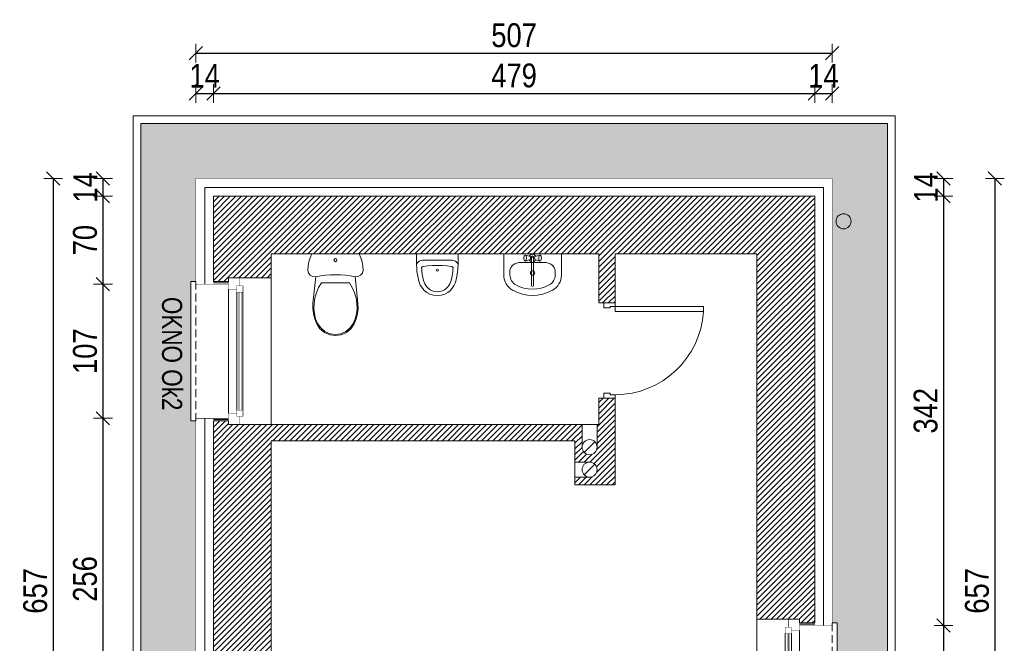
# Model space of a CAD drawing. Header units: millimetres. Extents: x 18880 to 99371, y -5529 to 27899.
# Tile 3 of 158: x 29891 to 30676, y -4319 to -3822. Entities that reach past the tile are written whole.
import ezdxf

# ---------------------------------------------------------------- set-up
doc = ezdxf.new("R2010")
doc.units = ezdxf.units.MM
doc.set_wipeout_variables(frame=1)
doc.linetypes.add('DASHED', pattern=[19.05, 12.7, -6.35])
for name, color, linetype, lineweight in [('AA_HATCH', 252, 'Continuous', 0), ('AA_IZOLACJA', 251, 'Continuous', 0), ('AA_OPIS', 2, 'Continuous', 0), ('AA_WIDOK', 254, 'Continuous', 0), ('AP wymiary', 40, 'Continuous', 0), ('Drzwi ArchiCAD_Nr_Pióra__1', 7, 'Continuous', 13), ('Drzwi ArchiCAD_Nr_Pióra__23', 4, 'Continuous', 20), ('Drzwi ArchiCAD_Nr_Pióra__3', 4, 'Continuous', 18), ('inwentaryzacja_wyposazenie_sanitarne_Nr_pióra__1', 7, 'Continuous', 13), ('K_SCIANY', 90, 'Continuous', 20), ('Konstrukcja - Słupy_Nr_Pióra__1', 7, 'Continuous', 13)]:
    doc.layers.add(name, color=color, linetype=linetype, lineweight=lineweight)
for name, color, linetype in [('Drzwi ArchiCAD', 7, 'Continuous'), ('inwentaryzacja_wyposazenie_sanitarne', 7, 'Continuous'), ('Konstrukcja - Słupy', 7, 'Continuous')]:
    doc.layers.add(name, color=color, linetype=linetype)
doc.styles.add('1', font='ARIALN.TTF')
doc.styles.add('ARIAL', font='arial.ttf')
doc.linetypes.add('STYROPIAN', pattern='A,0.000141,[1,styropian.shx,S=1,R=0,X=0,Y=0],-14.102004', length=14.102145)
doc.dimstyles.new('1_50', dxfattribs={"dimscale": 10, "dimtxt": 1.9, "dimasz": 0.005, "dimexe": 0, "dimexo": 0, "dimgap": 0.45, "dimtad": 1, "dimdec": 4, "dimrnd": 0.5, "dimdsep": 46, "dimtxsty": '1', "dimblk1": 'DIM01', "dimblk2": 'DIM01', "dimsah": 1, "dimcen": 2, "dimdle": 25, "dimse1": 1, "dimse2": 1, "dimclrd": 1, "dimclrt": 2, "dimadec": 0, "dimazin": 0, "dimtfac": 0.66665, "dimtdec": 4, "dimtix": 1, "dimtmove": 0, "dimatfit": 3, "dimldrblk": 'DIM01', "dimfxl": 0, "dimtolj": 1, "dimtzin": 0, "dimarcsym": 0})

# ---------------------------------------------------------------- blocks, each defined once
blk = doc.blocks.new('D1 Drzwi proste 12_132')
at = {"layer": 'Drzwi ArchiCAD_Nr_Pióra__1', "linetype": 'Continuous'}
for p, q in [((-380, 0), (-380, -90)), ((380, 0), (380, -90))]:
    blk.add_line(p, q, dxfattribs=at)
at = {"layer": 'Drzwi ArchiCAD_Nr_Pióra__23', "linetype": 'Continuous'}
for p, q in [((-352, 0), (-380, 0)), ((-380, 0), (-380, -90)), ((-352, -40), (-352, 0)), ((380, 0), (352, 0)), ((352, 0), (352, -40)), ((380, -90), (380, 0)), ((-340, -40), (-352, -40)), ((-340, -90), (-340, -40)), ((352, -40), (340, -40)), ((340, -40), (340, -90)), ((-380, -90), (-340, -90)), ((340, -90), (380, -90))]:
    blk.add_line(p, q, dxfattribs=at)
at = {"layer": 'Drzwi ArchiCAD_Nr_Pióra__3', "linetype": 'Continuous'}
for p, q in [((352, 704), (312, 704)), ((312, 704), (312, 0)), ((352, 0), (352, 704)), ((312, 0), (352, 0))]:
    blk.add_line(p, q, dxfattribs=at)
blk.add_arc((352, 0), 704, 93.2572, 180, dxfattribs=at)
blk = doc.blocks.new('Słup_283_2', base_point=(198783.9, -87777.3))
at = {"layer": 'Konstrukcja - Słupy_Nr_Pióra__1', "linetype": 'Continuous'}
blk.add_line((198741.4, -87819.7), (198826.3, -87734.8), dxfattribs=at)
blk.add_circle((198783.9, -87777.3), 60, dxfattribs=at)
blk = doc.blocks.new('Słup_284_2', base_point=(198783.9, -87598.5))
at = {"layer": 'Konstrukcja - Słupy_Nr_Pióra__1', "linetype": 'Continuous'}
blk.add_line((198741.4, -87640.9), (198826.3, -87556), dxfattribs=at)
blk.add_circle((198783.9, -87598.5), 60, dxfattribs=at)
blk = doc.blocks.new('WC DP 12_8')
at = {"layer": 'inwentaryzacja_wyposazenie_sanitarne_Nr_pióra__1', "linetype": 'Continuous'}
for p, q in [((31.1, 650), (17.6, 619.2)), ((408.9, 650), (31.1, 650)), ((422.4, 619.2), (408.9, 650)), ((2, 554), (0, 520.5)), ((7.9, 587.1), (2, 554)), ((17.6, 619.2), (7.9, 587.1)), ((432.1, 587.1), (422.4, 619.2)), ((438, 554), (432.1, 587.1)), ((440, 520.5), (438, 554)), ((0, 520.5), (5.1, 497.8)), ((5.1, 497.8), (19.5, 479.5)), ((19.5, 479.5), (40.4, 469.1)), ((399.6, 469.1), (420.5, 479.5)), ((420.5, 479.5), (434.9, 497.8)), ((434.9, 497.8), (440, 520.5)), ((40.4, 469.1), (63.7, 468.6)), ((63.7, 468.6), (41, 257)), ((107.5, 419.3), (85.7, 381.4)), ((332.5, 419.3), (107.5, 419.3)), ((354.3, 381.4), (332.5, 419.3)), ((376.3, 468.6), (399.6, 469.1)), ((399, 257), (376.3, 468.6)), ((68.5, 341.2), (56.2, 299.2)), ((85.7, 381.4), (68.5, 341.2)), ((371.5, 341.2), (354.3, 381.4)), ((383.8, 299.2), (371.5, 341.2)), ((41, 257), (39.4, 214.7)), ((49, 256.1), (47.5, 215)), ((56.2, 299.2), (49, 256.1)), ((391, 256.1), (383.8, 299.2)), ((392.5, 215), (391, 256.1)), ((400.6, 214.7), (399, 257)), ((39.4, 214.7), (43.9, 172.6)), ((43.9, 172.6), (54.3, 131.6)), ((47.5, 215), (51.9, 174)), ((51.9, 174), (62, 134.1)), ((378, 134.1), (388.1, 174)), ((385.7, 131.6), (396.1, 172.6)), ((388.1, 174), (392.5, 215)), ((396.1, 172.6), (400.6, 214.7)), ((54.3, 131.6), (70.5, 92.4)), ((62, 134.1), (77.7, 96)), ((70.5, 92.4), (96.5, 54.4)), ((77.7, 96), (102.5, 59.8)), ((337.5, 59.8), (362.3, 96)), ((343.5, 54.4), (369.5, 92.4)), ((362.3, 96), (378, 134.1)), ((369.5, 92.4), (385.7, 131.6)), ((96.5, 54.4), (132, 25)), ((102.5, 59.8), (136.3, 31.8)), ((132, 25), (174.3, 6.4)), ((136.3, 31.8), (176.5, 14.1)), ((174.3, 6.4), (220, 0)), ((176.5, 14.1), (220, 8)), ((220, 8), (263.5, 14.1)), ((220, 0), (265.7, 6.4)), ((263.5, 14.1), (303.7, 31.8)), ((265.7, 6.4), (308, 25)), ((303.7, 31.8), (337.5, 59.8)), ((308, 25), (343.5, 54.4))]:
    blk.add_line(p, q, dxfattribs=at)
blk.add_ellipse((220, 600.3), major_axis=(12.2, 0), ratio=0.9963, dxfattribs=at)
blk.add_ellipse((220, -297.8), major_axis=(785, 0), ratio=0.9963, start_param=1.370375, end_param=1.771221, dxfattribs=at)
blk = doc.blocks.new('Umywalka 01 12_18')
at = {"layer": 'inwentaryzacja_wyposazenie_sanitarne_Nr_pióra__1', "linetype": 'Continuous'}
for p, q in [((-230, 0), (-230, -168)), ((230, 0), (-230, 0)), ((230, 0), (230, -168)), ((-91.1, -67.7), (-91.1, -67.7)), ((91.1, -67.7), (-91.1, -67.7)), ((-69.1, -22.7), (-70, -29.2)), ((-70, -29.2), (-70, -36.2)), ((-70, -36.2), (-69.1, -42.7)), ((-67.6, -17.4), (-69.1, -22.7)), ((-69.1, -42.7), (-67.6, -48)), ((-65.6, -13.9), (-67.6, -17.4)), ((-67.6, -48), (-65.6, -51.5)), ((-60.4, -10.1), (-65.6, -13.9)), ((-60.4, -55.3), (-65.6, -51.5)), ((-57.6, -8.7), (-60.4, -10.1)), ((-60.4, -55.3), (-57.6, -56.7)), ((-54.8, -10.1), (-57.6, -8.7)), ((-20.1, -20.7), (-57.6, -8.7)), ((-20.1, -44.7), (-57.6, -56.7)), ((-57.6, -56.7), (-54.8, -55.3)), ((-52.3, -14.3), (-54.8, -10.1)), ((-54.8, -55.3), (-52.3, -51.1)), ((-50.5, -20.7), (-52.3, -14.3)), ((-52.3, -51.1), (-50.5, -44.7)), ((-49.5, -28.5), (-50.5, -20.7)), ((-50.5, -44.7), (-49.5, -36.9)), ((-49.5, -36.9), (-49.5, -28.5)), ((-7.9, -31.3), (-7.9, -251.6)), ((7.9, -251.6), (7.9, -31.3)), ((20.1, -20.7), (57.6, -8.7)), ((20.1, -44.7), (57.6, -56.7)), ((50.5, -20.7), (49.5, -28.5)), ((49.5, -28.5), (49.5, -36.9)), ((49.5, -36.9), (50.5, -44.7)), ((52.3, -14.3), (50.5, -20.7)), ((50.5, -44.7), (52.3, -51.1)), ((54.8, -10.1), (52.3, -14.3)), ((52.3, -51.1), (54.8, -55.3)), ((57.6, -8.7), (54.8, -10.1)), ((54.8, -55.3), (57.6, -56.7)), ((60.4, -10.1), (57.6, -8.7)), ((57.6, -56.7), (60.4, -55.3)), ((60.4, -10.1), (65.6, -13.9)), ((60.4, -55.3), (65.6, -51.5)), ((67.6, -17.4), (65.6, -13.9)), ((65.6, -51.5), (67.6, -48)), ((69.1, -22.7), (67.6, -17.4)), ((67.6, -48), (69.1, -42.7)), ((70, -29.2), (69.1, -22.7)), ((69.1, -42.7), (70, -36.2)), ((70, -36.2), (70, -29.2)), ((-180, -134.4), (-180, -168)), ((180, -134.4), (180, -168))]:
    blk.add_line(p, q, dxfattribs=at)
blk.add_circle((0, -151.9), 17.5, dxfattribs=at)
for centre, radius, start, end in [((0, -32.7), 30, 27.97653, 152.02347), ((0, -32.7), 30, 207.97653, 254.77469), ((0, -32.7), 16.8, 298.05488, 241.94512), ((0, -32.7), 8, 10, 170), ((0, -32.7), 30, 285.22531, 332.02347), ((-91.1, -168), 138.9, 180, 241.52544), ((-91.1, -168), 88.9, 180, 241.52544), ((91.1, -168), 88.9, 298.47456, 0), ((91.1, -168), 138.9, 298.47456, 0), ((0, 0), 330, 241.52544, 298.47456), ((0, 0), 280, 241.52544, 298.47456), ((0, -251.6), 7.88, 180, 0)]:
    blk.add_arc(centre, radius, start, end, dxfattribs=at)
for centre, major_axis, start_param, end_param in [((-91.1, -134.4), (88.9, 0), 1.570796, 3.141593), ((91.1, -134.4), (-88.9, 0), 3.141593, 4.712389)]:
    blk.add_ellipse(centre, major_axis=major_axis, ratio=0.750558, start_param=start_param, end_param=end_param, dxfattribs=at)
blk = doc.blocks.new('Pisuar 01 12_4')
at = {"layer": 'inwentaryzacja_wyposazenie_sanitarne_Nr_pióra__1', "linetype": 'Continuous'}
for p, q in [((0, 330.2), (0, 306.4)), ((0, 330.2), (330.2, 330.2)), ((330.2, 330.2), (330.2, 286.8)), ((0, 306.4), (0, 283.4)), ((0, 283.4), (0, 279.1)), ((0, 279.1), (0, 246)), ((0, 242.7), (1.3, 249.3)), ((0, 246), (0, 242.7)), ((0, 242.7), (0.9, 218.2)), ((1.3, 249.3), (4.2, 255.7)), ((4.2, 255.7), (8.5, 261.7)), ((8.5, 261.7), (14.2, 267)), ((14.2, 267), (21, 271.6)), ((21, 271.6), (28.8, 275.4)), ((28.8, 275.4), (37.3, 278.1)), ((37.3, 278.1), (46.4, 279.8)), ((46.4, 279.8), (55.7, 280.3)), ((55.7, 280.3), (274.4, 280.3)), ((89.8, 235.1), (127.4, 237.8)), ((127.4, 237.8), (138, 238)), ((138, 238), (192.1, 238)), ((192.1, 238), (202.8, 237.8)), ((202.8, 237.8), (240.4, 235.1)), ((274.4, 280.3), (283.8, 279.8)), ((283.8, 279.8), (292.8, 278.1)), ((292.8, 278.1), (301.4, 275.4)), ((301.4, 275.4), (309.2, 271.6)), ((309.2, 271.6), (316, 267)), ((316, 267), (321.6, 261.7)), ((321.6, 261.7), (326, 255.7)), ((326, 255.7), (328.8, 249.3)), ((328.8, 249.3), (330.2, 242.7)), ((329.3, 218.2), (330.1, 243.1)), ((330.2, 286.8), (330.2, 279.1)), ((330.2, 279.1), (330.2, 246)), ((330.2, 246), (330.2, 242.7)), ((0.9, 218.2), (2.3, 199.6)), ((2.3, 199.6), (3.1, 191)), ((3.1, 191), (6.6, 165)), ((6.6, 165), (11.5, 139.1)), ((39.9, 219.3), (40.2, 221.9)), ((41.3, 201.2), (39.9, 219.3)), ((40.2, 221.9), (41.4, 224.4)), ((42, 193.2), (41.3, 201.2)), ((41.4, 224.4), (43.3, 226.6)), ((45.4, 168.2), (42, 193.2)), ((43.3, 226.6), (45.9, 228.5)), ((50.1, 143.4), (45.4, 168.2)), ((45.9, 228.5), (49.1, 229.8)), ((49.1, 229.8), (52.5, 230.6)), ((52.5, 230.6), (89.8, 235.1)), ((240.4, 235.1), (277.7, 230.6)), ((277.7, 230.6), (281.1, 229.8)), ((284.8, 168.2), (280.1, 143.4)), ((281.1, 229.8), (284.3, 228.5)), ((284.3, 228.5), (286.9, 226.6)), ((288.2, 193.2), (284.8, 168.2)), ((286.9, 226.6), (288.8, 224.4)), ((288.9, 201.2), (288.2, 193.2)), ((288.8, 224.4), (290, 221.9)), ((290.3, 219.3), (288.9, 201.2)), ((290, 221.9), (290.3, 219.3)), ((318.7, 139.1), (323.6, 165)), ((323.6, 165), (327.1, 191)), ((327.1, 191), (327.9, 199.6)), ((327.9, 199.6), (329.3, 218.2)), ((11.5, 139.1), (17.7, 113.4)), ((17.7, 113.4), (22.8, 97.7)), ((22.8, 97.7), (29.7, 82.5)), ((29.7, 82.5), (38.3, 67.7)), ((56, 119), (50.1, 143.4)), ((60.4, 105.3), (56, 119)), ((66.3, 92.2), (60.4, 105.3)), ((73.7, 79.6), (66.3, 92.2)), ((82.4, 67.4), (73.7, 79.6)), ((256.5, 79.6), (247.8, 67.4)), ((263.9, 92.2), (256.5, 79.6)), ((269.8, 105.3), (263.9, 92.2)), ((274.2, 119), (269.8, 105.3)), ((280.1, 143.4), (274.2, 119)), ((291.9, 67.7), (300.5, 82.5)), ((300.5, 82.5), (307.4, 97.7)), ((307.4, 97.7), (312.5, 113.4)), ((312.5, 113.4), (318.7, 139.1)), ((38.3, 67.7), (48.5, 53.5)), ((48.5, 53.5), (60.3, 40)), ((60.3, 40), (80.8, 23.3)), ((80.8, 23.3), (106, 10.6)), ((91.7, 56.8), (82.4, 67.4)), ((107, 44.3), (91.7, 56.8)), ((106, 10.6), (134.7, 2.7)), ((124.5, 35.6), (107, 44.3)), ((144.2, 30.1), (124.5, 35.6)), ((134.7, 2.7), (165.1, 0)), ((165.1, 28.3), (144.2, 30.1)), ((186, 30.1), (165.1, 28.3)), ((165.1, 0), (195.5, 2.7)), ((205.7, 35.6), (186, 30.1)), ((195.5, 2.7), (224.2, 10.6)), ((223.2, 44.3), (205.7, 35.6)), ((238.5, 56.8), (223.2, 44.3)), ((224.2, 10.6), (249.4, 23.3)), ((247.8, 67.4), (238.5, 56.8)), ((249.4, 23.3), (269.9, 40)), ((269.9, 40), (281.7, 53.5)), ((281.7, 53.5), (291.9, 67.7))]:
    blk.add_line(p, q, dxfattribs=at)
blk.add_ellipse((165.5, 201), major_axis=(9.27, 0), ratio=0.93164, dxfattribs=at)
blk = doc.blocks.new('nrnrt')
at = {"layer": 'AA_IZOLACJA', "linetype": 'STYROPIAN', "ltscale": 0.2}
for points in [[(12, 199), (0, 199)], [(12, 4), (0, 4)]]:
    blk.add_lwpolyline(points, dxfattribs=at)
at = {"layer": 'AA_WIDOK', "color": 4, "const_width": 0.3}
for points in [[(-9, 203), (0, 203)], [(0, 0), (-9, 0)]]:
    blk.add_lwpolyline(points, dxfattribs=at)
at = {"layer": 'AA_WIDOK', "linetype": 'DASHED', "ltscale": 0.5}
blk.add_lwpolyline([(26, 3), (26, 200)], dxfattribs=at)
at = {"layer": 'AA_WIDOK', "color": 4}
blk.add_lwpolyline([(26, 3), (30, 3), (30, 200), (26, 200)], dxfattribs=at)
at = {"layer": 'K_SCIANY'}
for points in [[(0, 203), (-9, 203)], [(0, 200), (0, 203)], [(12, 200), (0, 200)], [(0, 0), (-9, 0)], [(12, 3), (0, 3)], [(0, 3), (0, 0)]]:
    blk.add_lwpolyline(points, dxfattribs=at)
at = {"color": 4}
blk.add_wipeout([(-11.5, 191.5), (-6.5, 191.5), (-6.5, 194), (0, 194), (0, 9), (-6.5, 9), (-6.5, 11.5), (-11.5, 11.5)], dxfattribs=at).dxf.layer = 'AA_WIDOK'
at = {"layer": 'AA_WIDOK', "color": 4, "const_width": 0.3}
for points in [[(-11.5, 191.5), (-11.5, 196.5)], [(-11.5, 196.5), (-6.5, 196.5)], [(-9, 196.5), (-9, 203)], [(-6.5, 196.5), (-9, 196.5)], [(-6.5, 194), (-6.5, 196.5)], [(-6.5, 196.5), (-6.5, 191.5)], [(0, 203), (0, 194)], [(-6.5, 191.5), (-11.5, 191.5)], [(-10, 11.5), (-10, 191.5)], [(-9, 11.5), (-9, 191.5)], [(-8, 11.5), (-8, 191.5)], [(0, 194), (-6.5, 194)], [(-11.5, 6.5), (-11.5, 11.5)], [(-11.5, 11.5), (-6.5, 11.5)], [(-6.5, 11.5), (-6.5, 6.5)], [(-6.5, 6.5), (-6.5, 9)], [(-6.5, 9), (0, 9)], [(0, 9), (0, 0)], [(-6.5, 6.5), (-11.5, 6.5)], [(-9, 0), (-9, 6.5)], [(-9, 6.5), (-6.5, 6.5)]]:
    blk.add_lwpolyline(points, dxfattribs=at)
at = {"layer": 'AA_WIDOK', "const_width": 0.3}
for points in [[(26, 198), (0, 198)], [(26, 5), (0, 5)]]:
    blk.add_lwpolyline(points, dxfattribs=at)
at = {"layer": 'AA_WIDOK', "color": 4}
for points in [[(-11.5, 11.5), (-11.5, 191.5)], [(-11.5, 11.5), (-11.5, 191.5)], [(-6.5, 11.5), (-6.5, 191.5)], [(0, 194), (0, 9)]]:
    blk.add_lwpolyline(points, dxfattribs=at)
blk = doc.blocks.new('DIM01')
at = {"color": 2}
blk.add_line((-106, -106), (106, 106), dxfattribs=at)
blk.add_line((0, -150), (0, 150))
blk = doc.blocks.new('*D1111')
at = {"layer": 'AP wymiary', "color": 1, "lineweight": -2, "transparency": 16777216}
for p, q in [((29957.65, -3948.51), (29957.65, -3948.46)), ((29957.65, -3948.56), (29957.65, -3962.56)), ((29957.65, -3962.61), (29957.65, -3962.66))]:
    blk.add_line(p, q, dxfattribs=at)
at = {"layer": 'Defpoints', "color": 0, "transparency": 16777216}
for p in [(30060.53, -3948.56), (29957.65, -3962.56), (30060.53, -3962.56)]:
    blk.add_point(p, dxfattribs=at)
at = {"layer": 'AP wymiary', "color": 1, "lineweight": -2, "transparency": 16777216, "xscale": 0.05, "yscale": 0.05, "zscale": 0.05}
for p, rotation in [((29957.65, -3948.56), 270), ((29957.65, -3962.56), 90)]:
    blk.add_blockref('DIM01', p, dxfattribs=dict(at, rotation=rotation))
at = {"layer": 'AP wymiary', "color": 2, "transparency": 16777216, "insert": (29943.61, -3955.56), "char_height": 19, "attachment_point": 5, "rotation": 90, "style": '1'}
blk.add_mtext('\\A1;14', dxfattribs=at)
blk = doc.blocks.new('*D1112')
at = {"layer": 'AP wymiary', "color": 1, "lineweight": -2, "transparency": 16777216}
for p, q in [((30031.7, -3880.66), (30031.65, -3880.66)), ((30031.75, -3880.66), (30045.75, -3880.66)), ((30045.8, -3880.66), (30045.85, -3880.66))]:
    blk.add_line(p, q, dxfattribs=at)
at = {"layer": 'Defpoints', "color": 0, "transparency": 16777216}
for p in [(30045.75, -3880.66), (30031.75, -3978.53), (30045.75, -3978.53)]:
    blk.add_point(p, dxfattribs=at)
at = {"layer": 'AP wymiary', "color": 1, "lineweight": -2, "transparency": 16777216, "xscale": 0.05, "yscale": 0.05, "zscale": 0.05}
blk.add_blockref('DIM01', (30031.75, -3880.66), dxfattribs=at)
at = {"layer": 'AP wymiary', "color": 1, "lineweight": -2, "transparency": 16777216, "xscale": 0.05, "yscale": 0.05, "zscale": 0.05, "rotation": 180}
blk.add_blockref('DIM01', (30045.75, -3880.66), dxfattribs=at)
at = {"layer": 'AP wymiary', "color": 2, "transparency": 16777216, "insert": (30038.75, -3866.62), "char_height": 19, "attachment_point": 5, "style": '1'}
blk.add_mtext('\\A1;14', dxfattribs=at)
blk = doc.blocks.new('*D1113')
at = {"layer": 'AP wymiary', "color": 1, "lineweight": -2, "transparency": 16777216}
for p, q in [((30627.41, -3948.51), (30627.41, -3948.46)), ((30627.41, -3948.56), (30627.41, -3962.56)), ((30627.41, -3962.61), (30627.41, -3962.66))]:
    blk.add_line(p, q, dxfattribs=at)
at = {"layer": 'Defpoints', "color": 0, "transparency": 16777216}
for p in [(30508.21, -3948.56), (30508.21, -3962.56), (30627.41, -3962.56)]:
    blk.add_point(p, dxfattribs=at)
at = {"layer": 'AP wymiary', "color": 1, "lineweight": -2, "transparency": 16777216, "xscale": 0.05, "yscale": 0.05, "zscale": 0.05}
for p, rotation in [((30627.41, -3948.56), 270), ((30627.41, -3962.56), 90)]:
    blk.add_blockref('DIM01', p, dxfattribs=dict(at, rotation=rotation))
at = {"layer": 'AP wymiary', "color": 2, "transparency": 16777216, "insert": (30613.37, -3955.56), "char_height": 19, "attachment_point": 5, "rotation": 90, "style": '1'}
blk.add_mtext('\\A1;14', dxfattribs=at)
blk = doc.blocks.new('*D1116')
at = {"layer": 'AP wymiary', "color": 1, "lineweight": -2, "transparency": 16777216}
blk.add_line((30668.33, -3948.61), (30668.33, -4605.51), dxfattribs=at)
at = {"layer": 'Defpoints', "color": 0, "transparency": 16777216}
for p in [(30538.75, -3948.56), (30538.75, -4605.56), (30668.33, -4605.56)]:
    blk.add_point(p, dxfattribs=at)
at = {"layer": 'AP wymiary', "color": 1, "lineweight": -2, "transparency": 16777216, "xscale": 0.05, "yscale": 0.05, "zscale": 0.05}
for p, rotation in [((30668.33, -3948.56), 90), ((30668.33, -4605.56), 270)]:
    blk.add_blockref('DIM01', p, dxfattribs=dict(at, rotation=rotation))
at = {"layer": 'AP wymiary', "color": 2, "transparency": 16777216, "insert": (30654.13, -4277.06), "char_height": 19, "attachment_point": 5, "rotation": 90, "style": '1'}
blk.add_mtext('\\A1;657', dxfattribs=at)
blk = doc.blocks.new('*D1117')
at = {"layer": 'AP wymiary', "color": 1, "lineweight": -2, "transparency": 16777216}
blk.add_line((30031.8, -3848.58), (30538.7, -3848.58), dxfattribs=at)
at = {"layer": 'Defpoints', "color": 0, "transparency": 16777216}
for p in [(30538.75, -3848.58), (30031.75, -3948.56), (30538.75, -3948.56)]:
    blk.add_point(p, dxfattribs=at)
at = {"layer": 'AP wymiary', "color": 1, "lineweight": -2, "transparency": 16777216, "xscale": 0.05, "yscale": 0.05, "zscale": 0.05, "rotation": 180}
blk.add_blockref('DIM01', (30031.75, -3848.58), dxfattribs=at)
at = {"layer": 'AP wymiary', "color": 1, "lineweight": -2, "transparency": 16777216, "xscale": 0.05, "yscale": 0.05, "zscale": 0.05}
blk.add_blockref('DIM01', (30538.75, -3848.58), dxfattribs=at)
at = {"layer": 'AP wymiary', "color": 2, "transparency": 16777216, "insert": (30285.25, -3834.38), "char_height": 19, "attachment_point": 5, "style": '1'}
blk.add_mtext('\\A1;507', dxfattribs=at)
blk = doc.blocks.new('*D666')
at = {"layer": 'AP wymiary', "color": 1, "lineweight": -2, "transparency": 16777216}
blk.add_line((29918.01, -3948.61), (29918.01, -4605.51), dxfattribs=at)
at = {"layer": 'Defpoints', "color": 0, "transparency": 16777216}
for p in [(30031.75, -3948.56), (29918.01, -4605.56), (30031.75, -4605.56)]:
    blk.add_point(p, dxfattribs=at)
at = {"layer": 'AP wymiary', "color": 1, "lineweight": -2, "transparency": 16777216, "xscale": 0.05, "yscale": 0.05, "zscale": 0.05}
for p, rotation in [((29918.01, -3948.56), 90), ((29918.01, -4605.56), 270)]:
    blk.add_blockref('DIM01', p, dxfattribs=dict(at, rotation=rotation))
at = {"layer": 'AP wymiary', "color": 2, "transparency": 16777216, "insert": (29903.81, -4277.06), "char_height": 19, "attachment_point": 5, "rotation": 90, "style": '1'}
blk.add_mtext('\\A1;657', dxfattribs=at)
blk = doc.blocks.new('*D1118')
at = {"layer": 'AP wymiary', "color": 1, "lineweight": -2, "transparency": 16777216}
blk.add_line((30045.8, -3880.66), (30524.7, -3880.66), dxfattribs=at)
at = {"layer": 'Defpoints', "color": 0, "transparency": 16777216}
for p in [(30524.75, -3880.66), (30045.75, -3962.56), (30524.75, -3962.56)]:
    blk.add_point(p, dxfattribs=at)
at = {"layer": 'AP wymiary', "color": 1, "lineweight": -2, "transparency": 16777216, "xscale": 0.05, "yscale": 0.05, "zscale": 0.05, "rotation": 180}
blk.add_blockref('DIM01', (30045.75, -3880.66), dxfattribs=at)
at = {"layer": 'AP wymiary', "color": 1, "lineweight": -2, "transparency": 16777216, "xscale": 0.05, "yscale": 0.05, "zscale": 0.05}
blk.add_blockref('DIM01', (30524.75, -3880.66), dxfattribs=at)
at = {"layer": 'AP wymiary', "color": 2, "transparency": 16777216, "insert": (30285.25, -3866.46), "char_height": 19, "attachment_point": 5, "style": '1'}
blk.add_mtext('\\A1;479', dxfattribs=at)
blk = doc.blocks.new('*D1119')
at = {"layer": 'AP wymiary', "color": 1, "lineweight": -2, "transparency": 16777216}
for p, q in [((30524.7, -3880.66), (30524.65, -3880.66)), ((30524.75, -3880.66), (30538.75, -3880.66)), ((30538.8, -3880.66), (30538.85, -3880.66))]:
    blk.add_line(p, q, dxfattribs=at)
at = {"layer": 'Defpoints', "color": 0, "transparency": 16777216}
for p in [(30538.75, -3880.66), (30538.75, -3948.56), (30524.75, -3962.56)]:
    blk.add_point(p, dxfattribs=at)
at = {"layer": 'AP wymiary', "color": 1, "lineweight": -2, "transparency": 16777216, "xscale": 0.05, "yscale": 0.05, "zscale": 0.05}
blk.add_blockref('DIM01', (30524.75, -3880.66), dxfattribs=at)
at = {"layer": 'AP wymiary', "color": 1, "lineweight": -2, "transparency": 16777216, "xscale": 0.05, "yscale": 0.05, "zscale": 0.05, "rotation": 180}
blk.add_blockref('DIM01', (30538.75, -3880.66), dxfattribs=at)
at = {"layer": 'AP wymiary', "color": 2, "transparency": 16777216, "insert": (30531.75, -3866.62), "char_height": 19, "attachment_point": 5, "style": '1'}
blk.add_mtext('\\A1;14', dxfattribs=at)
blk = doc.blocks.new('*D1120')
at = {"layer": 'AP wymiary', "color": 1, "lineweight": -2, "transparency": 16777216}
blk.add_line((30627.41, -3962.61), (30627.41, -4304.51), dxfattribs=at)
at = {"layer": 'Defpoints', "color": 0, "transparency": 16777216}
for p in [(30508.21, -3962.56), (30531.75, -4304.56), (30627.41, -4304.56)]:
    blk.add_point(p, dxfattribs=at)
at = {"layer": 'AP wymiary', "color": 1, "lineweight": -2, "transparency": 16777216, "xscale": 0.05, "yscale": 0.05, "zscale": 0.05}
for p, rotation in [((30627.41, -3962.56), 90), ((30627.41, -4304.56), 270)]:
    blk.add_blockref('DIM01', p, dxfattribs=dict(at, rotation=rotation))
at = {"layer": 'AP wymiary', "color": 2, "transparency": 16777216, "insert": (30613.2, -4133.56), "char_height": 19, "attachment_point": 5, "rotation": 90, "style": '1'}
blk.add_mtext('\\A1;342', dxfattribs=at)
blk = doc.blocks.new('*D1121')
at = {"layer": 'AP wymiary', "color": 1, "lineweight": -2, "transparency": 16777216}
blk.add_line((30627.41, -4304.61), (30627.41, -4497.51), dxfattribs=at)
at = {"layer": 'Defpoints', "color": 0, "transparency": 16777216}
for p in [(30531.75, -4304.56), (30530.08, -4497.56), (30627.41, -4497.56)]:
    blk.add_point(p, dxfattribs=at)
at = {"layer": 'AP wymiary', "color": 1, "lineweight": -2, "transparency": 16777216, "xscale": 0.05, "yscale": 0.05, "zscale": 0.05}
for p, rotation in [((30627.41, -4304.56), 90), ((30627.41, -4497.56), 270)]:
    blk.add_blockref('DIM01', p, dxfattribs=dict(at, rotation=rotation))
at = {"layer": 'AP wymiary', "color": 2, "transparency": 16777216, "insert": (30613.2, -4401.06), "char_height": 19, "attachment_point": 5, "rotation": 90, "style": '1'}
blk.add_mtext('\\A1;193', dxfattribs=at)
blk = doc.blocks.new('*D1045')
at = {"layer": 'AP wymiary', "color": 1, "lineweight": -2, "transparency": 16777216}
blk.add_line((29957.65, -3962.61), (29957.65, -4032.51), dxfattribs=at)
at = {"layer": 'Defpoints', "color": 0, "transparency": 16777216}
for p in [(30060.53, -3962.56), (29957.65, -4032.56), (30043.75, -4032.56)]:
    blk.add_point(p, dxfattribs=at)
at = {"layer": 'AP wymiary', "color": 1, "lineweight": -2, "transparency": 16777216, "xscale": 0.05, "yscale": 0.05, "zscale": 0.05}
for p, rotation in [((29957.65, -3962.56), 90), ((29957.65, -4032.56), 270)]:
    blk.add_blockref('DIM01', p, dxfattribs=dict(at, rotation=rotation))
at = {"layer": 'AP wymiary', "color": 2, "transparency": 16777216, "insert": (29943.45, -3997.56), "char_height": 19, "attachment_point": 5, "rotation": 90, "style": '1'}
blk.add_mtext('\\A1;70', dxfattribs=at)
blk = doc.blocks.new('*D660')
at = {"layer": 'AP wymiary', "color": 1, "lineweight": -2, "transparency": 16777216}
blk.add_line((29957.65, -4032.61), (29957.65, -4139.51), dxfattribs=at)
at = {"layer": 'Defpoints', "color": 0, "transparency": 16777216}
for p in [(30043.75, -4032.56), (29957.65, -4139.56), (30043.75, -4139.56)]:
    blk.add_point(p, dxfattribs=at)
at = {"layer": 'AP wymiary', "color": 1, "lineweight": -2, "transparency": 16777216, "xscale": 0.05, "yscale": 0.05, "zscale": 0.05}
for p, rotation in [((29957.65, -4032.56), 90), ((29957.65, -4139.56), 270)]:
    blk.add_blockref('DIM01', p, dxfattribs=dict(at, rotation=rotation))
at = {"layer": 'AP wymiary', "color": 2, "transparency": 16777216, "insert": (29943.45, -4086.06), "char_height": 19, "attachment_point": 5, "rotation": 90, "style": '1'}
blk.add_mtext('\\A1;107', dxfattribs=at)
blk = doc.blocks.new('*D661')
at = {"layer": 'AP wymiary', "color": 1, "lineweight": -2, "transparency": 16777216}
blk.add_line((29957.65, -4139.61), (29957.65, -4395.51), dxfattribs=at)
at = {"layer": 'Defpoints', "color": 0, "transparency": 16777216}
for p in [(30043.75, -4139.56), (29957.65, -4395.56), (30041.8, -4395.56)]:
    blk.add_point(p, dxfattribs=at)
at = {"layer": 'AP wymiary', "color": 1, "lineweight": -2, "transparency": 16777216, "xscale": 0.05, "yscale": 0.05, "zscale": 0.05}
for p, rotation in [((29957.65, -4139.56), 90), ((29957.65, -4395.56), 270)]:
    blk.add_blockref('DIM01', p, dxfattribs=dict(at, rotation=rotation))
at = {"layer": 'AP wymiary', "color": 2, "transparency": 16777216, "insert": (29943.45, -4267.56), "char_height": 19, "attachment_point": 5, "rotation": 90, "style": '1'}
blk.add_mtext('\\A1;256', dxfattribs=at)

msp = doc.modelspace()

# ---------------------------------------------------------------- hatches: boundary and pattern name
at = {"layer": 'AA_HATCH'}
h = msp.add_hatch(dxfattribs=at)
h.set_pattern_fill('ANSI31', color=256)
h.paths.add_polyline_path([(30524.75051, -3962.56147), (30045.75051, -3962.56147), (30045.75051, -4030.56147), (30057.75051, -4030.56147), (30057.75051, -4027.56147), (30066.75051, -4027.56147), (30091.75051, -4027.56147), (30091.75051, -4008.56147), (30352.75051, -4008.56147), (30352.75051, -4047.56147), (30356.75051, -4047.56147), (30365.75051, -4047.56147), (30365.75051, -4008.56147), (30478.75051, -4008.56147), (30478.75051, -4299.56147), (30503.75051, -4299.56147), (30512.75051, -4299.56147), (30512.75051, -4302.56147), (30524.75051, -4302.56147)])
h.paths.add_polyline_path([(30339.43048, -4144.56147), (30333.75051, -4144.56147), (30091.75051, -4144.56147), (30066.75051, -4144.56147), (30057.75051, -4144.56147), (30057.75051, -4141.56147), (30045.75051, -4141.56147), (30045.75051, -4393.56147), (30057.75051, -4393.56147), (30057.75051, -4390.56147), (30066.75051, -4390.56147), (30091.75051, -4390.56147), (30091.75051, -4157.56147), (30333.75051, -4157.56147), (30333.75051, -4174.44145), (30345.43048, -4174.44145, -0.414213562), (30351.43048, -4180.44145, -0.414213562), (30345.43048, -4186.44145), (30333.75051, -4186.44145), (30333.75051, -4192.56147), (30365.75051, -4192.56147), (30365.75051, -4144.56147), (30365.75051, -4123.56147), (30356.75051, -4123.56147), (30352.75051, -4123.56147), (30352.75051, -4144.56147), (30351.43048, -4144.56147), (30351.43048, -4162.56147, -1), (30339.43048, -4162.56147)])
h.paths.add_polyline_path([(30524.75051, -4499.56147), (30512.75051, -4499.56147), (30512.75051, -4502.56147), (30503.75051, -4502.56147), (30478.75051, -4502.56147), (30478.75051, -4591.56147), (30524.75051, -4591.56147)])
h.paths.add_polyline_path([(30378.75051, -4554.56147), (30378.75051, -4545.56147), (30310.75051, -4545.56147), (30310.75051, -4570.56147), (30310.75051, -4579.56147), (30307.75051, -4579.56147), (30307.75051, -4591.56147), (30378.75051, -4591.56147)])
h.paths.add_polyline_path([(30137.75051, -4545.56147), (30091.75051, -4545.56147), (30091.75051, -4507.56147), (30066.75051, -4507.56147), (30057.75051, -4507.56147), (30057.75051, -4504.56147), (30045.75051, -4504.56147), (30045.75051, -4591.56147), (30140.75051, -4591.56147), (30140.75051, -4579.56147), (30137.75051, -4579.56147), (30137.75051, -4570.56147)])

# ---------------------------------------------------------------- linework, layer by layer
at = {"layer": 'AA_IZOLACJA', "linetype": 'STYROPIAN', "ltscale": 0.2}
for points in [[(30045.75051, -4031.56147), (30057.75051, -4031.56147)], [(30045.75051, -4140.56147), (30057.75051, -4140.56147)]]:
    msp.add_lwpolyline(points, dxfattribs=at)
at = {"layer": 'AA_IZOLACJA', "linetype": 'STYROPIAN', "ltscale": 1.4}
msp.add_lwpolyline([(30038.75051, -4395.56147), (30038.75051, -4139.56147)], dxfattribs=at)
at = {"layer": 'AA_WIDOK', "color": 4}
msp.add_lwpolyline([(30031.75051, -4030.56147), (30027.75051, -4030.56147), (30027.75051, -4141.56147), (30031.75051, -4141.56147)], dxfattribs=at)
at = {"layer": 'AA_WIDOK', "linetype": 'DASHED', "ltscale": 0.5}
msp.add_lwpolyline([(30031.75051, -4030.56147), (30031.75051, -4141.56147)], dxfattribs=at)
at = {"layer": 'AA_WIDOK', "color": 4, "const_width": 0.3}
for points in [[(30057.75051, -4027.56147), (30066.75051, -4027.56147)], [(30066.75051, -4144.56147), (30057.75051, -4144.56147)]]:
    msp.add_lwpolyline(points, dxfattribs=at)
at = {"layer": 'AA_WIDOK'}
for points in [[(30091.75051, -4027.56147), (30091.75051, -4144.56147)], [(30478.75051, -4502.56147), (30478.75051, -4299.56147)]]:
    msp.add_lwpolyline(points, dxfattribs=at)
at = {"layer": 'AA_WIDOK', "const_width": 0.3}
msp.add_lwpolyline([(30031.75051, -4395.56147), (30031.75051, -4139.56147)], dxfattribs=at)
at = {"layer": 'AA_WIDOK', "color": 4, "linetype": 'Continuous'}
msp.add_circle((30547.75051, -3982.56147), 6, dxfattribs=at)
at = {"layer": 'K_SCIANY'}
for points in [[(30524.75051, -3962.56147), (30045.75051, -3962.56147)], [(30045.75051, -3962.56147), (30045.75051, -4030.56147)], [(30524.75051, -4302.56147), (30524.75051, -3962.56147)], [(30091.75051, -4008.56147), (30352.75051, -4008.56147)], [(30091.75051, -4027.56147), (30091.75051, -4008.56147)], [(30352.75051, -4008.56147), (30352.75051, -4047.56147)], [(30365.75051, -4008.56147), (30478.75051, -4008.56147)], [(30365.75051, -4047.56147), (30365.75051, -4008.56147)], [(30478.75051, -4008.56147), (30478.75051, -4299.56147)], [(30045.75051, -4030.56147), (30057.75051, -4030.56147)], [(30057.75051, -4030.56147), (30057.75051, -4027.56147)], [(30057.75051, -4027.56147), (30066.75051, -4027.56147)], [(30066.75051, -4027.56147), (30091.75051, -4027.56147)], [(30356.75051, -4047.56147), (30352.75051, -4047.56147)], [(30365.75051, -4047.56147), (30356.75051, -4047.56147)], [(30356.75051, -4123.56147), (30352.75051, -4123.56147)], [(30352.75051, -4123.56147), (30352.75051, -4144.56147)], [(30365.75051, -4123.56147), (30356.75051, -4123.56147)], [(30365.75051, -4144.56147), (30365.75051, -4123.56147)], [(30045.75051, -4141.56147), (30057.75051, -4141.56147)], [(30045.75051, -4141.56147), (30045.75051, -4393.56147)], [(30057.75051, -4141.56147), (30057.75051, -4144.56147)], [(30057.75051, -4144.56147), (30066.75051, -4144.56147)], [(30066.75051, -4144.56147), (30091.75051, -4144.56147)], [(30333.75051, -4144.56147), (30091.75051, -4144.56147)], [(30352.75051, -4144.56147), (30333.75051, -4144.56147)], [(30339.43048, -4162.56147), (30339.43048, -4144.56147)], [(30351.43048, -4162.56147), (30351.43048, -4144.56147)], [(30365.75051, -4192.56147), (30365.75051, -4144.56147)], [(30091.75051, -4390.56147), (30091.75051, -4157.56147)], [(30091.75051, -4157.56147), (30333.75051, -4157.56147)], [(30333.75051, -4157.56147), (30333.75051, -4192.56147)], [(30345.43048, -4174.44145), (30333.75051, -4174.44145)], [(30345.43048, -4186.44145), (30333.75051, -4186.44145)], [(30333.75051, -4192.56147), (30365.75051, -4192.56147)], [(30503.75051, -4299.56147), (30478.75051, -4299.56147)]]:
    msp.add_lwpolyline(points, dxfattribs=at)

# ---------------------------------------------------------------- block references
at = {"layer": 'Drzwi ArchiCAD', "linetype": 'Continuous', "xscale": -0.1, "yscale": 0.1, "zscale": 0.1, "rotation": 270}
msp.add_blockref('D1 Drzwi proste 12_132', (30365.75051, -4085.56147), dxfattribs=at)
at = {"layer": 'inwentaryzacja_wyposazenie_sanitarne', "linetype": 'Continuous', "xscale": -0.1, "yscale": 0.1, "zscale": 0.1}
for name, p in [('WC DP 12_8', (30164.9309, -4073.56147)), ('Pisuar 01 12_4', (30240.59451, -4041.58147)), ('Umywalka 01 12_18', (30299.9744, -4008.56147))]:
    msp.add_blockref(name, p, dxfattribs=at)
at = {"layer": 'Konstrukcja - Słupy', "xscale": 0.1, "yscale": 0.1, "zscale": 0.1}
for name, p in [('Słup_284_2', (30345.43048, -4162.56147)), ('Słup_283_2', (30345.43048, -4180.44145))]:
    msp.add_blockref(name, p, dxfattribs=at)

# ---------------------------------------------------------------- texts
at = {"layer": 'AA_OPIS', "insert": (30020.75051, -4088.02927), "char_height": 16, "width": 300, "attachment_point": 2, "rotation": 270, "style": 'ARIAL'}
msp.add_mtext('{\\W0.8;OKNO Ok2}', dxfattribs=at)

# ---------------------------------------------------------------- dimensions: what is measured, and where the dimension line sits
at = {"layer": 'AP wymiary'}
for base, p1, p2, picture, middle in [((30538.75051, -3848.57987), (30031.75051, -3948.56147), (30538.75051, -3948.56147), '*D1117', (30285.25051, -3834.37898)), ((30045.75051, -3880.66104), (30031.75051, -3978.53382), (30045.75051, -3978.53382), '*D1112', (30038.75051, -3866.62216))]:
    dim = msp.add_linear_dim(base=base, p1=p1, p2=p2, dimstyle='1_50', dxfattribs=at)
    dim.commit()
    dim.dimension.update_dxf_attribs({"geometry": picture, "text_midpoint": middle})
for base, p1, p2, picture, middle in [((30524.75051, -3880.66104), (30045.75051, -3962.56147), (30524.75051, -3962.56147), '*D1118', (30285.25051, -3866.46015)), ((30538.75051, -3880.66104), (30524.75051, -3962.56147), (30538.75051, -3948.56147), '*D1119', (30531.75051, -3866.62216))]:
    dim = msp.add_linear_dim(base=base, p1=p1, p2=p2, dimstyle='1_50', override={"dimtmove": 1}, dxfattribs=at)
    dim.commit()
    dim.dimension.update_dxf_attribs({"geometry": picture, "text_midpoint": middle})
for base, p1, p2, picture, middle in [((29918.00609, -4605.56147), (30031.75051, -3948.56147), (30031.75051, -4605.56147), '*D666', (29903.8052, -4277.06147)), ((29957.65085, -3962.56147), (30060.52635, -3948.56147), (30060.52635, -3962.56147), '*D1111', (29943.61197, -3955.56147)), ((30627.40563, -3962.56147), (30508.21191, -3948.56147), (30508.21191, -3962.56147), '*D1113', (30613.36675, -3955.56147))]:
    dim = msp.add_linear_dim(base=base, p1=p1, p2=p2, angle=90, dimstyle='1_50', dxfattribs=at)
    dim.commit()
    dim.dimension.update_dxf_attribs({"geometry": picture, "text_midpoint": middle})
for base, p1, p2, picture, middle in [((29957.65085, -4139.56147), (30043.75051, -4032.56147), (30043.75051, -4139.56147), '*D660', (29943.44996, -4086.06147)), ((29957.65085, -4395.56147), (30043.75051, -4139.56147), (30041.80311, -4395.56147), '*D661', (29943.44996, -4267.56147))]:
    dim = msp.add_linear_dim(base=base, p1=p1, p2=p2, angle=90, dimstyle='1_50', override={"dimtmove": 1}, dxfattribs=at)
    dim.commit()
    dim.dimension.update_dxf_attribs({"geometry": picture, "text_midpoint": middle})

# ---------------------------------------------------------------- next in the draw order: block references
msp.add_blockref('nrnrt', (30512.75051, -4502.56147))

# ---------------------------------------------------------------- next in the draw order: wipeouts: each hides what was drawn before it
at = {"color": 4}
msp.add_wipeout([(30069.25051, -4133.06147), (30064.25051, -4133.06147), (30064.25051, -4135.56147), (30057.75051, -4135.56147), (30057.75051, -4036.56147), (30064.25051, -4036.56147), (30064.25051, -4039.06147), (30069.25051, -4039.06147)], dxfattribs=at).dxf.layer = 'AA_WIDOK'

# ---------------------------------------------------------------- next in the draw order: hatches: boundary and pattern name
at = {"layer": 'AA_HATCH'}
h = msp.add_hatch(dxfattribs=at)
h.set_pattern_fill('AR-CONC', color=256, scale=0.1)
h.paths.add_polyline_path([(30582.75051, -3904.56147), (29987.75051, -3904.56147), (29987.75051, -4649.56147), (30344.75051, -4649.56147), (30344.75051, -4605.56147), (30307.75051, -4605.56147), (30307.75051, -4609.56147), (30140.75051, -4609.56147), (30140.75051, -4605.56147), (30031.75051, -4605.56147), (30031.75051, -4504.56147), (30027.75051, -4504.56147), (30027.75051, -4393.56147), (30031.75051, -4393.56147), (30031.75051, -4141.56147), (30027.75051, -4141.56147), (30027.75051, -4030.56147), (30031.75051, -4030.56147), (30031.75051, -3948.56147), (30538.75051, -3948.56147), (30538.75051, -4302.56147), (30542.75051, -4302.56147), (30542.75051, -4499.56147), (30538.75051, -4499.56147), (30538.75051, -4605.56147), (30524.75051, -4605.56147), (30524.75051, -4649.56147), (30582.75051, -4649.56147)])
h.paths.add_polyline_path([(29993.73004, -4038.35614), (29993.73004, -4137.78097), (30026.70139, -4137.78097), (30026.70139, -4038.35614)], flags=24)
h.paths.add_polyline_path([(29993.73004, -4401.15337), (29993.73004, -4500.5782), (30026.70139, -4500.5782), (30026.70139, -4401.15337)], flags=24)
h.paths.add_polyline_path([(30572.77097, -4447.79958), (30572.77097, -4348.37475), (30539.79962, -4348.37475), (30539.79962, -4447.79958)], flags=24)
h.paths.add_polyline_path([(30177.5124, -4639.58193), (30276.93723, -4639.58193), (30276.93723, -4606.61058), (30177.5124, -4606.61058)], flags=24)

# ---------------------------------------------------------------- next in the draw order: linework, layer by layer
for points in [[(30344.75051, -4655.56147), (29981.75051, -4655.56147), (29981.75051, -3898.56147), (30588.75051, -3898.56147), (30588.75051, -4655.56147), (30524.75051, -4655.56147)], [(30344.75051, -4649.56147), (29987.75051, -4649.56147), (29987.75051, -3904.56147), (30582.75051, -3904.56147), (30582.75051, -4649.56147), (30524.75051, -4649.56147)]]:
    msp.add_lwpolyline(points, dxfattribs=at)
at = {"layer": 'AA_IZOLACJA', "linetype": 'STYROPIAN', "ltscale": 1.4}
msp.add_lwpolyline([(30038.75051, -4032.56147), (30038.75051, -3955.56147), (30531.75051, -3955.56147), (30531.75051, -4304.56147)], dxfattribs=at)
at = {"layer": 'AA_WIDOK', "const_width": 0.3}
for points in [[(30031.75051, -4032.56147), (30031.75051, -3948.56147), (30538.75051, -3948.56147), (30538.75051, -4304.56147)], [(30031.75051, -4032.56147), (30057.75051, -4032.56147)], [(30031.75051, -4139.56147), (30057.75051, -4139.56147)]]:
    msp.add_lwpolyline(points, dxfattribs=at)
at = {"layer": 'AA_WIDOK', "color": 4, "const_width": 0.3}
for points in [[(30057.75051, -4036.56147), (30057.75051, -4027.56147)], [(30066.75051, -4027.56147), (30066.75051, -4034.06147)], [(30064.25051, -4036.56147), (30057.75051, -4036.56147)], [(30066.75051, -4034.06147), (30064.25051, -4034.06147)], [(30064.25051, -4034.06147), (30064.25051, -4036.56147)], [(30064.25051, -4039.06147), (30064.25051, -4034.06147)], [(30064.25051, -4034.06147), (30069.25051, -4034.06147)], [(30069.25051, -4039.06147), (30064.25051, -4039.06147)], [(30065.75051, -4039.06147), (30065.75051, -4133.06147)], [(30066.75051, -4039.06147), (30066.75051, -4133.06147)], [(30067.75051, -4039.06147), (30067.75051, -4133.06147)], [(30069.25051, -4034.06147), (30069.25051, -4039.06147)], [(30064.25051, -4138.06147), (30064.25051, -4133.06147)], [(30064.25051, -4133.06147), (30069.25051, -4133.06147)], [(30069.25051, -4133.06147), (30069.25051, -4138.06147)], [(30057.75051, -4144.56147), (30057.75051, -4135.56147)], [(30057.75051, -4135.56147), (30064.25051, -4135.56147)], [(30064.25051, -4135.56147), (30064.25051, -4138.06147)], [(30064.25051, -4138.06147), (30066.75051, -4138.06147)], [(30069.25051, -4138.06147), (30064.25051, -4138.06147)], [(30066.75051, -4138.06147), (30066.75051, -4144.56147)]]:
    msp.add_lwpolyline(points, dxfattribs=at)
at = {"layer": 'AA_WIDOK', "color": 4}
for points in [[(30057.75051, -4135.56147), (30057.75051, -4036.56147)], [(30064.25051, -4039.06147), (30064.25051, -4133.06147)], [(30069.25051, -4039.06147), (30069.25051, -4133.06147)], [(30069.25051, -4039.06147), (30069.25051, -4133.06147)]]:
    msp.add_lwpolyline(points, dxfattribs=at)

# ---------------------------------------------------------------- next in the draw order: dimensions: what is measured, and where the dimension line sits
at = {"layer": 'AP wymiary'}
dim = msp.add_linear_dim(base=(30668.33469, -4605.56147), p1=(30538.75051, -3948.56147), p2=(30538.75051, -4605.56147), angle=90, dimstyle='1_50', dxfattribs=at)
dim.commit()
dim.dimension.update_dxf_attribs({"geometry": '*D1116', "text_midpoint": (30654.13381, -4277.06147)})
for base, p1, p2, picture, middle in [((29957.65085, -4032.56147), (30060.52635, -3962.56147), (30043.75051, -4032.56147), '*D1045', (29943.44996, -3997.56147)), ((30627.40563, -4304.56147), (30508.21191, -3962.56147), (30531.75051, -4304.56147), '*D1120', (30613.20474, -4133.56147)), ((30627.40563, -4497.56147), (30531.75051, -4304.56147), (30530.078, -4497.56147), '*D1121', (30613.20474, -4401.06147))]:
    dim = msp.add_linear_dim(base=base, p1=p1, p2=p2, angle=90, dimstyle='1_50', override={"dimtmove": 1}, dxfattribs=at)
    dim.commit()
    dim.dimension.update_dxf_attribs({"geometry": picture, "text_midpoint": middle})

doc.saveas('drawing.dxf')
